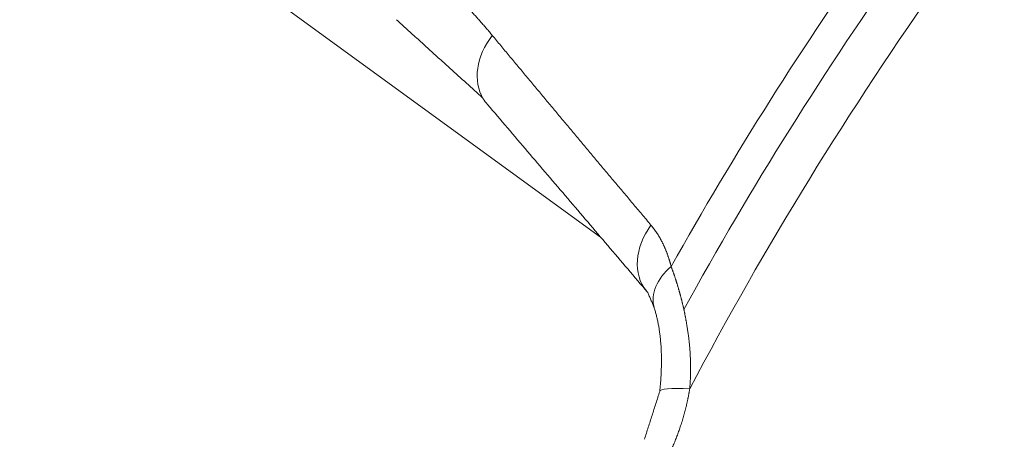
# Model space of a CAD drawing. Header units: millimetres. Extents: x 35469 to 44263, y -24881 to -16268.
# Tile 199 of 231: x 44146.9 to 44151.38, y -24501.81 to -24499.9. Entities that reach past the tile are written whole.
import ezdxf

# ---------------------------------------------------------------- set-up
doc = ezdxf.new("R2010")
doc.units = ezdxf.units.MM
doc.header["$LTSCALE"] = 0.3175
doc.layers.add('1轮廓实线层', color=7, linetype='Continuous', lineweight=18)

# ---------------------------------------------------------------- blocks, each defined once
blk = doc.blocks.new('MR20E-1840-Z')
at = {"layer": '1轮廓实线层'}
for p, q in [((15759.056, -10784.585), (15756.4855, -10782.7152)), ((15759.2647, -10784.8302), (15759.271, -10784.8375))]:
    blk.add_line(p, q, dxfattribs=at)
for centre, major_axis, ratio, start_param, end_param in [((15756.8491, -10782.3275), (-3.8136, -6.175), 0.556892, 3.106106, 6.283185), ((15764.4685, -10787.0331), (4.9262, 7.9764), 0.556892, 1.222922, 1.692319), ((15764.3024, -10786.9305), (4.9262, 7.9764), 0.556892, 1.25519, 1.660792), ((15764.1442, -10786.8328), (-4.8884, -7.9152), 0.556892, 4.410026, 4.7884), ((15758.7675, -10783.7836), (0.229, 0.1938), 0.765377, 1.842173, 3.02209), ((15758.7675, -10783.7836), (0.229, 0.1938), 0.765377, 3.022095, 3.16481), ((15759.4955, -10784.6385), (0.2278, 0.1952), 0.761738, 1.872185, 3.121695), ((15759.589, -10784.8244), (-0.2892, -0.0797), 0.646853, 5.338305, 6.287771), ((15759.6223, -10785.3332), (-0.2966, 0.0452), 0.126009, 5.302131, 6.307254)]:
    blk.add_ellipse(centre, major_axis=major_axis, ratio=ratio, start_param=start_param, end_param=end_param, dxfattribs=at)
for points, knots in [([(15757.7813, -10783.0344), (15757.784, -10783.0358), (15757.7894, -10783.0386), (15757.7975, -10783.0428), (15757.8056, -10783.047), (15757.8137, -10783.0513), (15757.8218, -10783.0556), (15757.8298, -10783.06), (15757.8379, -10783.0643), (15757.8459, -10783.0687), (15757.8539, -10783.0731), (15757.8619, -10783.0776), (15757.8699, -10783.0821), (15757.8779, -10783.0866), (15757.8858, -10783.0912), (15757.8937, -10783.0958), (15757.9017, -10783.1004), (15757.9096, -10783.105), (15757.9175, -10783.1097), (15757.9253, -10783.1144), (15757.9332, -10783.1192), (15757.9411, -10783.1239), (15757.9489, -10783.1287), (15757.9567, -10783.1336), (15757.9645, -10783.1384), (15757.9723, -10783.1433), (15757.9801, -10783.1483), (15757.9878, -10783.1532), (15757.9956, -10783.1582), (15758.0033, -10783.1633), (15758.011, -10783.1683), (15758.0187, -10783.1734), (15758.0264, -10783.1786), (15758.0341, -10783.1837), (15758.0417, -10783.1889), (15758.0493, -10783.1941), (15758.057, -10783.1994), (15758.0646, -10783.2047), (15758.0721, -10783.21), (15758.0797, -10783.2154), (15758.0873, -10783.2207), (15758.0948, -10783.2262), (15758.1023, -10783.2316), (15758.1099, -10783.2371), (15758.1173, -10783.2426), (15758.1248, -10783.2482), (15758.1323, -10783.2537), (15758.1397, -10783.2594), (15758.1472, -10783.265), (15758.1546, -10783.2707), (15758.162, -10783.2764), (15758.1694, -10783.2822), (15758.1767, -10783.2879), (15758.1841, -10783.2938), (15758.1914, -10783.2996), (15758.1987, -10783.3055), (15758.206, -10783.3114), (15758.2133, -10783.3174), (15758.2206, -10783.3233), (15758.2279, -10783.3294), (15758.2351, -10783.3354), (15758.2423, -10783.3415), (15758.2495, -10783.3476), (15758.2567, -10783.3538), (15758.2639, -10783.3599), (15758.2711, -10783.3662), (15758.2782, -10783.3724), (15758.2853, -10783.3787), (15758.2924, -10783.385), (15758.2995, -10783.3914), (15758.3066, -10783.3978), (15758.3137, -10783.4042), (15758.3207, -10783.4107), (15758.3277, -10783.4172), (15758.3347, -10783.4237), (15758.3417, -10783.4303), (15758.3487, -10783.4369), (15758.3557, -10783.4435), (15758.3626, -10783.4502), (15758.3696, -10783.4569), (15758.3765, -10783.4636), (15758.3834, -10783.4704), (15758.3902, -10783.4772), (15758.3971, -10783.484), (15758.404, -10783.4909), (15758.4108, -10783.4978), (15758.4176, -10783.5047), (15758.4244, -10783.5117), (15758.4312, -10783.5187), (15758.4379, -10783.5258), (15758.4447, -10783.5329), (15758.4514, -10783.54), (15758.4581, -10783.5472), (15758.4648, -10783.5544), (15758.4715, -10783.5616), (15758.4782, -10783.5689), (15758.4848, -10783.5762), (15758.4915, -10783.5835), (15758.4981, -10783.5909), (15758.5047, -10783.5983), (15758.5112, -10783.6057), (15758.5178, -10783.6132), (15758.5243, -10783.6207), (15758.5309, -10783.6283), (15758.5374, -10783.6359), (15758.5439, -10783.6435), (15758.5504, -10783.6512), (15758.5568, -10783.6589), (15758.5611, -10783.664), (15758.5633, -10783.6666)], [0, 0, 0, 0, 0.009117, 0.018236, 0.027358, 0.036482, 0.045609, 0.054739, 0.063871, 0.073007, 0.082145, 0.091286, 0.10043, 0.109577, 0.118727, 0.127881, 0.137037, 0.146196, 0.155359, 0.164525, 0.173695, 0.182868, 0.192044, 0.201224, 0.210408, 0.219595, 0.228785, 0.23798, 0.247178, 0.25638, 0.265586, 0.274796, 0.28401, 0.293227, 0.302449, 0.311675, 0.320906, 0.33014, 0.339379, 0.348622, 0.35787, 0.367122, 0.376378, 0.385639, 0.394905, 0.404175, 0.41345, 0.42273, 0.432015, 0.441304, 0.450599, 0.459898, 0.469202, 0.478512, 0.487827, 0.497147, 0.506472, 0.515802, 0.525138, 0.534479, 0.543826, 0.553178, 0.562536, 0.5719, 0.581269, 0.590644, 0.600025, 0.609411, 0.618804, 0.628202, 0.637607, 0.647017, 0.656434, 0.665857, 0.675286, 0.684722, 0.694164, 0.703612, 0.713067, 0.722528, 0.731996, 0.74147, 0.750952, 0.76044, 0.769934, 0.779436, 0.788945, 0.79846, 0.807983, 0.817512, 0.827049, 0.836593, 0.846145, 0.855703, 0.865269, 0.874843, 0.884424, 0.894012, 0.903608, 0.913212, 0.922823, 0.932443, 0.94207, 0.951705, 0.961348, 0.970999, 0.980658, 0.990325, 1, 1, 1, 1]), ([(15758.5633, -10783.6666), (15758.5761, -10783.6821), (15758.6019, -10783.7131), (15758.6406, -10783.7597), (15758.6795, -10783.8065), (15758.7186, -10783.8535), (15758.7579, -10783.9007), (15758.7974, -10783.9481), (15758.8371, -10783.9956), (15758.877, -10784.0433), (15758.917, -10784.0912), (15758.9573, -10784.1393), (15758.9977, -10784.1876), (15759.0383, -10784.2361), (15759.0791, -10784.2847), (15759.1201, -10784.3336), (15759.1613, -10784.3826), (15759.2026, -10784.4318), (15759.2442, -10784.4812), (15759.272, -10784.5142), (15759.2859, -10784.5307)], [0, 0, 0, 0, 0.053753, 0.107718, 0.161895, 0.216284, 0.270885, 0.325698, 0.380723, 0.43596, 0.491409, 0.547071, 0.602944, 0.65903, 0.715328, 0.771838, 0.82856, 0.885494, 0.942641, 1, 1, 1, 1]), ([(15759.2859, -10784.5307), (15759.2867, -10784.5316), (15759.2883, -10784.5336), (15759.2907, -10784.5365), (15759.293, -10784.5395), (15759.2954, -10784.5425), (15759.2977, -10784.5455), (15759.3, -10784.5485), (15759.3023, -10784.5516), (15759.3045, -10784.5547), (15759.3067, -10784.5579), (15759.3089, -10784.5611), (15759.3111, -10784.5643), (15759.3132, -10784.5675), (15759.3153, -10784.5708), (15759.3174, -10784.5741), (15759.3195, -10784.5775), (15759.3216, -10784.5809), (15759.3236, -10784.5843), (15759.3256, -10784.5877), (15759.3276, -10784.5912), (15759.3295, -10784.5947), (15759.3314, -10784.5982), (15759.3333, -10784.6018), (15759.3352, -10784.6054), (15759.3371, -10784.609), (15759.3389, -10784.6127), (15759.3407, -10784.6164), (15759.3425, -10784.6201), (15759.3442, -10784.6239), (15759.3459, -10784.6277), (15759.3476, -10784.6315), (15759.3493, -10784.6354), (15759.351, -10784.6393), (15759.3526, -10784.6432), (15759.3542, -10784.6471), (15759.3558, -10784.6511), (15759.3573, -10784.6552), (15759.3589, -10784.6592), (15759.3604, -10784.6633), (15759.3619, -10784.6674), (15759.3633, -10784.6716), (15759.3648, -10784.6758), (15759.3662, -10784.68), (15759.3676, -10784.6842), (15759.3689, -10784.6885), (15759.3703, -10784.6928), (15759.3716, -10784.6972), (15759.3729, -10784.7016), (15759.3741, -10784.706), (15759.3754, -10784.7104), (15759.3766, -10784.7149), (15759.3774, -10784.7179), (15759.3778, -10784.7194)], [0, 0, 0, 0, 0.01932, 0.038635, 0.057947, 0.077256, 0.096564, 0.115872, 0.13518, 0.154489, 0.173801, 0.193116, 0.212435, 0.23176, 0.251091, 0.27043, 0.289777, 0.309133, 0.328499, 0.347877, 0.367267, 0.386671, 0.406088, 0.425521, 0.444969, 0.464435, 0.48392, 0.503423, 0.522946, 0.54249, 0.562057, 0.581646, 0.601259, 0.620897, 0.640561, 0.660252, 0.67997, 0.699717, 0.719494, 0.739302, 0.75914, 0.779012, 0.798916, 0.818855, 0.838829, 0.85884, 0.878887, 0.898972, 0.919097, 0.939261, 0.959465, 0.979711, 1, 1, 1, 1]), ([(15759.3778, -10784.7194), (15759.3782, -10784.7208), (15759.3792, -10784.7234), (15759.3807, -10784.7275), (15759.3822, -10784.7315), (15759.3836, -10784.7356), (15759.3851, -10784.7396), (15759.3865, -10784.7437), (15759.388, -10784.7478), (15759.3894, -10784.7519), (15759.3908, -10784.756), (15759.3923, -10784.7602), (15759.3937, -10784.7643), (15759.3951, -10784.7685), (15759.3964, -10784.7727), (15759.3978, -10784.7769), (15759.3992, -10784.7811), (15759.4006, -10784.7854), (15759.4019, -10784.7896), (15759.4032, -10784.7939), (15759.4046, -10784.7981), (15759.4059, -10784.8024), (15759.4072, -10784.8067), (15759.4085, -10784.811), (15759.4098, -10784.8154), (15759.4111, -10784.8197), (15759.4124, -10784.8241), (15759.4136, -10784.8284), (15759.4149, -10784.8328), (15759.4161, -10784.8372), (15759.4173, -10784.8416), (15759.4185, -10784.846), (15759.4197, -10784.8505), (15759.4209, -10784.8549), (15759.4221, -10784.8594), (15759.4233, -10784.8638), (15759.4244, -10784.8683), (15759.4256, -10784.8728), (15759.4267, -10784.8773), (15759.4278, -10784.8819), (15759.4289, -10784.8864), (15759.43, -10784.8909), (15759.4311, -10784.8955), (15759.4322, -10784.9001), (15759.4332, -10784.9047), (15759.4343, -10784.9093), (15759.4353, -10784.9139), (15759.4363, -10784.9185), (15759.4373, -10784.9231), (15759.4383, -10784.9277), (15759.4393, -10784.9324), (15759.4402, -10784.9371), (15759.4412, -10784.9417), (15759.4421, -10784.9464), (15759.443, -10784.9511), (15759.4439, -10784.9558), (15759.4448, -10784.9606), (15759.4457, -10784.9653), (15759.4465, -10784.97), (15759.4477, -10784.9764), (15759.449, -10784.9844), (15759.4506, -10784.9941), (15759.4521, -10785.0038), (15759.4536, -10785.0135), (15759.455, -10785.0232), (15759.4563, -10785.0329), (15759.4575, -10785.0427), (15759.4587, -10785.0524), (15759.4597, -10785.0621), (15759.4607, -10785.0719), (15759.4616, -10785.0816), (15759.4625, -10785.0914), (15759.4632, -10785.1011), (15759.4639, -10785.1109), (15759.4645, -10785.1206), (15759.465, -10785.1304), (15759.4654, -10785.1402), (15759.4658, -10785.1499), (15759.466, -10785.1597), (15759.4662, -10785.1695), (15759.4663, -10785.1793), (15759.4663, -10785.189), (15759.4662, -10785.1988), (15759.466, -10785.2086), (15759.4657, -10785.2183), (15759.4653, -10785.2281), (15759.4649, -10785.2379), (15759.4643, -10785.2477), (15759.4637, -10785.2574), (15759.463, -10785.2672), (15759.4624, -10785.2737), (15759.4621, -10785.277)], [0, 0, 0, 0, 0.009044, 0.01807, 0.02708, 0.036073, 0.04505, 0.05401, 0.062954, 0.071882, 0.080795, 0.089691, 0.098573, 0.107439, 0.11629, 0.125126, 0.133947, 0.142754, 0.151547, 0.160326, 0.169091, 0.177842, 0.186579, 0.195304, 0.204015, 0.212713, 0.221399, 0.230072, 0.238733, 0.247382, 0.256018, 0.264643, 0.273257, 0.281859, 0.290451, 0.299031, 0.3076, 0.31616, 0.324709, 0.333247, 0.341776, 0.350296, 0.358806, 0.367306, 0.375798, 0.384281, 0.392755, 0.401221, 0.409679, 0.418129, 0.426571, 0.435006, 0.443434, 0.451854, 0.460267, 0.468674, 0.477075, 0.485469, 0.493857, 0.502239, 0.519211, 0.536101, 0.552913, 0.569646, 0.586305, 0.60289, 0.619404, 0.635849, 0.652227, 0.668539, 0.684788, 0.700977, 0.717106, 0.73318, 0.749199, 0.765165, 0.781082, 0.796952, 0.812776, 0.828557, 0.844298, 0.860001, 0.875667, 0.891301, 0.906903, 0.922476, 0.938024, 0.953547, 0.969049, 0.984533, 1, 1, 1, 1]), ([(15759.4621, -10785.277), (15759.4618, -10785.2789), (15759.4612, -10785.2827), (15759.4602, -10785.2884), (15759.4592, -10785.2941), (15759.4582, -10785.2997), (15759.4571, -10785.3054), (15759.456, -10785.3111), (15759.4549, -10785.3168), (15759.4537, -10785.3224), (15759.4526, -10785.3281), (15759.4513, -10785.3337), (15759.4501, -10785.3393), (15759.4488, -10785.345), (15759.4475, -10785.3506), (15759.4462, -10785.3562), (15759.4449, -10785.3618), (15759.4435, -10785.3674), (15759.442, -10785.373), (15759.4406, -10785.3786), (15759.4391, -10785.3842), (15759.4376, -10785.3897), (15759.4361, -10785.3953), (15759.4345, -10785.4009), (15759.4329, -10785.4064), (15759.4313, -10785.4119), (15759.4296, -10785.4175), (15759.428, -10785.423), (15759.4262, -10785.4285), (15759.4245, -10785.434), (15759.4222, -10785.4413), (15759.4192, -10785.4501), (15759.4156, -10785.4607), (15759.4119, -10785.4712), (15759.4081, -10785.4817), (15759.4042, -10785.4921), (15759.4001, -10785.5025), (15759.396, -10785.5129), (15759.3918, -10785.5232), (15759.3874, -10785.5335), (15759.383, -10785.5437), (15759.3784, -10785.5539), (15759.3738, -10785.564), (15759.369, -10785.5741), (15759.3642, -10785.5842), (15759.3608, -10785.5908), (15759.3592, -10785.5942)], [0, 0, 0, 0, 0.017354, 0.034693, 0.052017, 0.069329, 0.086627, 0.103913, 0.121188, 0.138453, 0.155708, 0.172954, 0.190192, 0.207423, 0.224647, 0.241866, 0.25908, 0.27629, 0.293496, 0.3107, 0.327902, 0.345104, 0.362305, 0.379507, 0.39671, 0.413916, 0.431124, 0.448337, 0.465554, 0.482776, 0.500005, 0.533272, 0.566523, 0.599765, 0.633003, 0.666243, 0.69949, 0.732751, 0.766031, 0.799336, 0.832671, 0.866042, 0.899455, 0.932915, 0.966428, 1, 1, 1, 1])]:
    blk.add_open_spline(points, degree=3, knots=knots, dxfattribs=at)
for points, degree in [([(15758.1268, -10783.5954), (15758.5208, -10783.9522)], 1), ([(15758.5421, -10783.9814), (15759.2711, -10784.8376)], 1), ([(15759.2711, -10784.8376), (15759.2998, -10784.9045)], 1), ([(15759.2998, -10784.9044), (15759.3498, -10785.061), (15759.3257, -10785.2881)], 2), ([(15759.3257, -10785.2881), (15759.2561, -10785.5063)], 1)]:
    blk.add_open_spline(points, degree=degree, dxfattribs=at)

msp = doc.modelspace()

# ---------------------------------------------------------------- block references
msp.add_blockref('MR20E-1840-Z', (28390.4852, -13716.3054))

doc.saveas('drawing.dxf')
